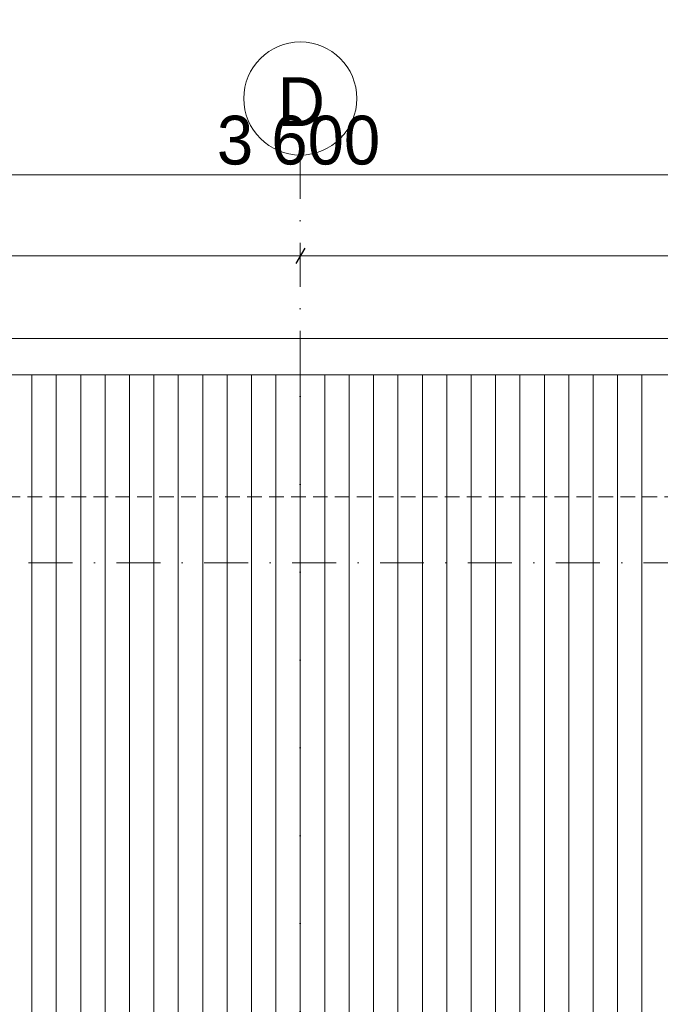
# Model space of a CAD drawing. Header units: millimetres. Extents: x 100377 to 139599, y -1988 to 13993.
# Tile 30 of 53: x 118812 to 121438, y 9957 to 13993. Entities that reach past the tile are written whole.
import ezdxf

# ---------------------------------------------------------------- set-up
doc = ezdxf.new("R2010")
doc.units = ezdxf.units.MM
doc.header["$MEASUREMENT"] = 0
doc.linetypes.add('Kropki i Kreski', pattern=[360, 180, -90, 0, -90])
doc.linetypes.add('Przerywana gęsta', pattern=[90, 60, -30])
for name, color, linetype, lineweight in [('Nowe_0_Nr_pióra__1', 7, 'Continuous', 13), ('Nowe_0_Nr_pióra__2', 251, 'Continuous', 13), ('Nowe_299-A Wymiary Opisy_Nr_pióra__1', 7, 'Continuous', 13), ('Nowe_299-A Wymiary Opisy_Nr_pióra__21', 7, 'Continuous', 25), ('Nowe_830-G Teksty Etykiety_Nr_pióra__1', 7, 'Continuous', 13)]:
    doc.layers.add(name, color=color, linetype=linetype, lineweight=lineweight)
doc.layers.add('Nowe_299-A Wymiary Opisy', color=7, linetype='Continuous')
doc.styles.add('STYL_AUTOMATYCZNY_1', font='txt')
doc.dimstyles.new('STYL_AUTOMATYCZNY__2', dxfattribs={"dimtxt": 200, "dimasz": 47.5, "dimexe": 0.18, "dimexo": 300, "dimgap": 0.09, "dimtad": 1, "dimtih": 1, "dimtoh": 1, "dimdec": 0, "dimlfac": 0.1, "dimzin": 0, "dimdsep": 46, "dimtxsty": 'STYL_AUTOMATYCZNY_1', "dimblk": 'ARROWHEAD_2', "dimblk1": 'ARROWHEAD_2', "dimblk2": 'ARROWHEAD_2', "dimcen": 0.09, "dimclrd": 7, "dimclre": 7, "dimclrt": 7, "dimadec": 1, "dimazin": 0, "dimtfac": 1, "dimtdec": 4, "dimtmove": 0, "dimatfit": 3, "dimfxl": 0, "dimtolj": 1, "dimtzin": 0, "dimarcsym": 0})

# ---------------------------------------------------------------- blocks, each defined once
blk = doc.blocks.new('*X4')
at = {"layer": 'Nowe_0_Nr_pióra__2', "color": 251, "linetype": 'Continuous', "lineweight": 13}
for p, q in [((118862.4, 12287), (118862.4, 12537)), ((118862.4, 12287), (118862.4, 12537)), ((118962.4, 12287), (118962.4, 12537)), ((118962.4, 12287), (118962.4, 12537)), ((119062.4, 12287), (119062.4, 12537)), ((119062.4, 12287), (119062.4, 12537)), ((119162.4, 12287), (119162.4, 12537)), ((119162.4, 12287), (119162.4, 12537)), ((119262.4, 12287), (119262.4, 12537)), ((119262.4, 12287), (119262.4, 12537)), ((119362.4, 12287), (119362.4, 12537)), ((119362.4, 12287), (119362.4, 12537)), ((119462.4, 12287), (119462.4, 12537)), ((119462.4, 12287), (119462.4, 12537)), ((119562.4, 12287), (119562.4, 12537)), ((119562.4, 12287), (119562.4, 12537)), ((119662.4, 12287), (119662.4, 12537)), ((119662.4, 12287), (119662.4, 12537)), ((119762.4, 12287), (119762.4, 12537)), ((119762.4, 12287), (119762.4, 12537)), ((119862.4, 12287), (119862.4, 12537)), ((119862.4, 12287), (119862.4, 12537)), ((119962.4, 12287), (119962.4, 12537)), ((119962.4, 12287), (119962.4, 12537)), ((120062.4, 12287), (120062.4, 12537)), ((120062.4, 12287), (120062.4, 12537)), ((120162.4, 12287), (120162.4, 12537)), ((120162.4, 12287), (120162.4, 12537)), ((120262.4, 12287), (120262.4, 12537)), ((120262.4, 12287), (120262.4, 12537)), ((120362.4, 12287), (120362.4, 12537)), ((120362.4, 12287), (120362.4, 12537)), ((120462.4, 12287), (120462.4, 12537)), ((120462.4, 12287), (120462.4, 12537)), ((120562.4, 12287), (120562.4, 12537)), ((120562.4, 12287), (120562.4, 12537)), ((120662.4, 12287), (120662.4, 12537)), ((120662.4, 12287), (120662.4, 12537)), ((120762.4, 12287), (120762.4, 12537)), ((120762.4, 12287), (120762.4, 12537)), ((120862.4, 12287), (120862.4, 12537)), ((120862.4, 12287), (120862.4, 12537)), ((120962.4, 12287), (120962.4, 12537)), ((120962.4, 12287), (120962.4, 12537)), ((121062.4, 12287), (121062.4, 12537)), ((121062.4, 12287), (121062.4, 12537)), ((121162.4, 12287), (121162.4, 12537)), ((121162.4, 12287), (121162.4, 12537)), ((121262.4, 12287), (121262.4, 12537)), ((121262.4, 12287), (121262.4, 12537)), ((121362.4, 12287), (121362.4, 12537)), ((121362.4, 12287), (121362.4, 12537)), ((118862.4, 12037), (118862.4, 12287)), ((118862.4, 12037), (118862.4, 12287)), ((118962.4, 12037), (118962.4, 12287)), ((118962.4, 12037), (118962.4, 12287)), ((119062.4, 12037), (119062.4, 12287)), ((119062.4, 12037), (119062.4, 12287)), ((119162.4, 12037), (119162.4, 12287)), ((119162.4, 12037), (119162.4, 12287)), ((119262.4, 12037), (119262.4, 12287)), ((119262.4, 12037), (119262.4, 12287)), ((119362.4, 12037), (119362.4, 12287)), ((119362.4, 12037), (119362.4, 12287)), ((119462.4, 12037), (119462.4, 12287)), ((119462.4, 12037), (119462.4, 12287)), ((119562.4, 12037), (119562.4, 12287)), ((119562.4, 12037), (119562.4, 12287)), ((119662.4, 12037), (119662.4, 12287)), ((119662.4, 12037), (119662.4, 12287)), ((119762.4, 12037), (119762.4, 12287)), ((119762.4, 12037), (119762.4, 12287)), ((119862.4, 12037), (119862.4, 12287)), ((119862.4, 12037), (119862.4, 12287)), ((119962.4, 12037), (119962.4, 12287)), ((119962.4, 12037), (119962.4, 12287)), ((120062.4, 12037), (120062.4, 12287)), ((120062.4, 12037), (120062.4, 12287)), ((120162.4, 12037), (120162.4, 12287)), ((120162.4, 12037), (120162.4, 12287)), ((120262.4, 12037), (120262.4, 12287)), ((120262.4, 12037), (120262.4, 12287)), ((120362.4, 12037), (120362.4, 12287)), ((120362.4, 12037), (120362.4, 12287)), ((120462.4, 12037), (120462.4, 12287)), ((120462.4, 12037), (120462.4, 12287)), ((120562.4, 12037), (120562.4, 12287)), ((120562.4, 12037), (120562.4, 12287)), ((120662.4, 12037), (120662.4, 12287)), ((120662.4, 12037), (120662.4, 12287)), ((120762.4, 12037), (120762.4, 12287)), ((120762.4, 12037), (120762.4, 12287)), ((120862.4, 12037), (120862.4, 12287)), ((120862.4, 12037), (120862.4, 12287)), ((120962.4, 12037), (120962.4, 12287)), ((120962.4, 12037), (120962.4, 12287)), ((121062.4, 12037), (121062.4, 12287)), ((121062.4, 12037), (121062.4, 12287)), ((121162.4, 12037), (121162.4, 12287)), ((121162.4, 12037), (121162.4, 12287)), ((121262.4, 12037), (121262.4, 12287)), ((121262.4, 12037), (121262.4, 12287)), ((121362.4, 12037), (121362.4, 12287)), ((121362.4, 12037), (121362.4, 12287)), ((118862.4, 11787), (118862.4, 12037)), ((118862.4, 11787), (118862.4, 12037)), ((118962.4, 11787), (118962.4, 12037)), ((118962.4, 11787), (118962.4, 12037)), ((119062.4, 11787), (119062.4, 12037)), ((119062.4, 11787), (119062.4, 12037)), ((119162.4, 11787), (119162.4, 12037)), ((119162.4, 11787), (119162.4, 12037)), ((119262.4, 11787), (119262.4, 12037)), ((119262.4, 11787), (119262.4, 12037)), ((119362.4, 11787), (119362.4, 12037)), ((119362.4, 11787), (119362.4, 12037)), ((119462.4, 11787), (119462.4, 12037)), ((119462.4, 11787), (119462.4, 12037)), ((119562.4, 11787), (119562.4, 12037)), ((119562.4, 11787), (119562.4, 12037)), ((119662.4, 11787), (119662.4, 12037)), ((119662.4, 11787), (119662.4, 12037)), ((119762.4, 11787), (119762.4, 12037)), ((119762.4, 11787), (119762.4, 12037)), ((119862.4, 11787), (119862.4, 12037)), ((119862.4, 11787), (119862.4, 12037)), ((119962.4, 11787), (119962.4, 12037)), ((119962.4, 11787), (119962.4, 12037)), ((120062.4, 11787), (120062.4, 12037)), ((120062.4, 11787), (120062.4, 12037)), ((120162.4, 11787), (120162.4, 12037)), ((120162.4, 11787), (120162.4, 12037)), ((120262.4, 11787), (120262.4, 12037)), ((120262.4, 11787), (120262.4, 12037)), ((120362.4, 11787), (120362.4, 12037)), ((120362.4, 11787), (120362.4, 12037)), ((120462.4, 11787), (120462.4, 12037)), ((120462.4, 11787), (120462.4, 12037)), ((120562.4, 11787), (120562.4, 12037)), ((120562.4, 11787), (120562.4, 12037)), ((120662.4, 11787), (120662.4, 12037)), ((120662.4, 11787), (120662.4, 12037)), ((120762.4, 11787), (120762.4, 12037)), ((120762.4, 11787), (120762.4, 12037)), ((120862.4, 11787), (120862.4, 12037)), ((120862.4, 11787), (120862.4, 12037)), ((120962.4, 11787), (120962.4, 12037)), ((120962.4, 11787), (120962.4, 12037)), ((121062.4, 11787), (121062.4, 12037)), ((121062.4, 11787), (121062.4, 12037)), ((121162.4, 11787), (121162.4, 12037)), ((121162.4, 11787), (121162.4, 12037)), ((121262.4, 11787), (121262.4, 12037)), ((121262.4, 11787), (121262.4, 12037)), ((121362.4, 11787), (121362.4, 12037)), ((121362.4, 11787), (121362.4, 12037)), ((118862.4, 11537), (118862.4, 11787)), ((118862.4, 11537), (118862.4, 11787)), ((118962.4, 11537), (118962.4, 11787)), ((118962.4, 11537), (118962.4, 11787)), ((119062.4, 11537), (119062.4, 11787)), ((119062.4, 11537), (119062.4, 11787)), ((119162.4, 11537), (119162.4, 11787)), ((119162.4, 11537), (119162.4, 11787)), ((119262.4, 11537), (119262.4, 11787)), ((119262.4, 11537), (119262.4, 11787)), ((119362.4, 11537), (119362.4, 11787)), ((119362.4, 11537), (119362.4, 11787)), ((119462.4, 11537), (119462.4, 11787)), ((119462.4, 11537), (119462.4, 11787)), ((119562.4, 11537), (119562.4, 11787)), ((119562.4, 11537), (119562.4, 11787)), ((119662.4, 11537), (119662.4, 11787)), ((119662.4, 11537), (119662.4, 11787)), ((119762.4, 11537), (119762.4, 11787)), ((119762.4, 11537), (119762.4, 11787)), ((119862.4, 11537), (119862.4, 11787)), ((119862.4, 11537), (119862.4, 11787)), ((119962.4, 11537), (119962.4, 11787)), ((119962.4, 11537), (119962.4, 11787)), ((120062.4, 11537), (120062.4, 11787)), ((120062.4, 11537), (120062.4, 11787)), ((120162.4, 11537), (120162.4, 11787)), ((120162.4, 11537), (120162.4, 11787)), ((120262.4, 11537), (120262.4, 11787)), ((120262.4, 11537), (120262.4, 11787)), ((120362.4, 11537), (120362.4, 11787)), ((120362.4, 11537), (120362.4, 11787)), ((120462.4, 11537), (120462.4, 11787)), ((120462.4, 11537), (120462.4, 11787)), ((120562.4, 11537), (120562.4, 11787)), ((120562.4, 11537), (120562.4, 11787)), ((120662.4, 11537), (120662.4, 11787)), ((120662.4, 11537), (120662.4, 11787)), ((120762.4, 11537), (120762.4, 11787)), ((120762.4, 11537), (120762.4, 11787)), ((120862.4, 11537), (120862.4, 11787)), ((120862.4, 11537), (120862.4, 11787)), ((120962.4, 11537), (120962.4, 11787)), ((120962.4, 11537), (120962.4, 11787)), ((121062.4, 11537), (121062.4, 11787)), ((121062.4, 11537), (121062.4, 11787)), ((121162.4, 11537), (121162.4, 11787)), ((121162.4, 11537), (121162.4, 11787)), ((121262.4, 11537), (121262.4, 11787)), ((121262.4, 11537), (121262.4, 11787)), ((121362.4, 11537), (121362.4, 11787)), ((121362.4, 11537), (121362.4, 11787)), ((118862.4, 11287), (118862.4, 11537)), ((118862.4, 11287), (118862.4, 11537)), ((118962.4, 11287), (118962.4, 11537)), ((118962.4, 11287), (118962.4, 11537)), ((119062.4, 11287), (119062.4, 11537)), ((119062.4, 11287), (119062.4, 11537)), ((119162.4, 11287), (119162.4, 11537)), ((119162.4, 11287), (119162.4, 11537)), ((119262.4, 11287), (119262.4, 11537)), ((119262.4, 11287), (119262.4, 11537)), ((119362.4, 11287), (119362.4, 11537)), ((119362.4, 11287), (119362.4, 11537)), ((119462.4, 11287), (119462.4, 11537)), ((119462.4, 11287), (119462.4, 11537)), ((119562.4, 11287), (119562.4, 11537)), ((119562.4, 11287), (119562.4, 11537)), ((119662.4, 11287), (119662.4, 11537)), ((119662.4, 11287), (119662.4, 11537)), ((119762.4, 11287), (119762.4, 11537)), ((119762.4, 11287), (119762.4, 11537)), ((119862.4, 11287), (119862.4, 11537)), ((119862.4, 11287), (119862.4, 11537)), ((119962.4, 11287), (119962.4, 11537)), ((119962.4, 11287), (119962.4, 11537)), ((120062.4, 11287), (120062.4, 11537)), ((120062.4, 11287), (120062.4, 11537)), ((120162.4, 11287), (120162.4, 11537)), ((120162.4, 11287), (120162.4, 11537)), ((120262.4, 11287), (120262.4, 11537)), ((120262.4, 11287), (120262.4, 11537)), ((120362.4, 11287), (120362.4, 11537)), ((120362.4, 11287), (120362.4, 11537)), ((120462.4, 11287), (120462.4, 11537)), ((120462.4, 11287), (120462.4, 11537)), ((120562.4, 11287), (120562.4, 11537)), ((120562.4, 11287), (120562.4, 11537)), ((120662.4, 11287), (120662.4, 11537)), ((120662.4, 11287), (120662.4, 11537)), ((120762.4, 11287), (120762.4, 11537)), ((120762.4, 11287), (120762.4, 11537)), ((120862.4, 11287), (120862.4, 11537)), ((120862.4, 11287), (120862.4, 11537)), ((120962.4, 11287), (120962.4, 11537)), ((120962.4, 11287), (120962.4, 11537)), ((121062.4, 11287), (121062.4, 11537)), ((121062.4, 11287), (121062.4, 11537)), ((121162.4, 11287), (121162.4, 11537)), ((121162.4, 11287), (121162.4, 11537)), ((121262.4, 11287), (121262.4, 11537)), ((121262.4, 11287), (121262.4, 11537)), ((121362.4, 11287), (121362.4, 11537)), ((121362.4, 11287), (121362.4, 11537)), ((118862.4, 11037), (118862.4, 11287)), ((118862.4, 11037), (118862.4, 11287)), ((118962.4, 11037), (118962.4, 11287)), ((118962.4, 11037), (118962.4, 11287)), ((119062.4, 11037), (119062.4, 11287)), ((119062.4, 11037), (119062.4, 11287)), ((119162.4, 11037), (119162.4, 11287)), ((119162.4, 11037), (119162.4, 11287)), ((119262.4, 11037), (119262.4, 11287)), ((119262.4, 11037), (119262.4, 11287)), ((119362.4, 11037), (119362.4, 11287)), ((119362.4, 11037), (119362.4, 11287)), ((119462.4, 11037), (119462.4, 11287)), ((119462.4, 11037), (119462.4, 11287)), ((119562.4, 11037), (119562.4, 11287)), ((119562.4, 11037), (119562.4, 11287)), ((119662.4, 11037), (119662.4, 11287)), ((119662.4, 11037), (119662.4, 11287)), ((119762.4, 11037), (119762.4, 11287)), ((119762.4, 11037), (119762.4, 11287)), ((119862.4, 11037), (119862.4, 11287)), ((119862.4, 11037), (119862.4, 11287)), ((119962.4, 11037), (119962.4, 11287)), ((119962.4, 11037), (119962.4, 11287)), ((120062.4, 11037), (120062.4, 11287)), ((120062.4, 11037), (120062.4, 11287)), ((120162.4, 11037), (120162.4, 11287)), ((120162.4, 11037), (120162.4, 11287)), ((120262.4, 11037), (120262.4, 11287)), ((120262.4, 11037), (120262.4, 11287)), ((120362.4, 11037), (120362.4, 11287)), ((120362.4, 11037), (120362.4, 11287)), ((120462.4, 11037), (120462.4, 11287)), ((120462.4, 11037), (120462.4, 11287)), ((120562.4, 11037), (120562.4, 11287)), ((120562.4, 11037), (120562.4, 11287)), ((120662.4, 11037), (120662.4, 11287)), ((120662.4, 11037), (120662.4, 11287)), ((120762.4, 11037), (120762.4, 11287)), ((120762.4, 11037), (120762.4, 11287)), ((120862.4, 11037), (120862.4, 11287)), ((120862.4, 11037), (120862.4, 11287)), ((120962.4, 11037), (120962.4, 11287)), ((120962.4, 11037), (120962.4, 11287)), ((121062.4, 11037), (121062.4, 11287)), ((121062.4, 11037), (121062.4, 11287)), ((121162.4, 11037), (121162.4, 11287)), ((121162.4, 11037), (121162.4, 11287)), ((121262.4, 11037), (121262.4, 11287)), ((121262.4, 11037), (121262.4, 11287)), ((121362.4, 11037), (121362.4, 11287)), ((121362.4, 11037), (121362.4, 11287)), ((118862.4, 10787), (118862.4, 11037)), ((118862.4, 10787), (118862.4, 11037)), ((118962.4, 10787), (118962.4, 11037)), ((118962.4, 10787), (118962.4, 11037)), ((119062.4, 10787), (119062.4, 11037)), ((119062.4, 10787), (119062.4, 11037)), ((119162.4, 10787), (119162.4, 11037)), ((119162.4, 10787), (119162.4, 11037)), ((119262.4, 10787), (119262.4, 11037)), ((119262.4, 10787), (119262.4, 11037)), ((119362.4, 10787), (119362.4, 11037)), ((119362.4, 10787), (119362.4, 11037)), ((119462.4, 10787), (119462.4, 11037)), ((119462.4, 10787), (119462.4, 11037)), ((119562.4, 10787), (119562.4, 11037)), ((119562.4, 10787), (119562.4, 11037)), ((119662.4, 10787), (119662.4, 11037)), ((119662.4, 10787), (119662.4, 11037)), ((119762.4, 10787), (119762.4, 11037)), ((119762.4, 10787), (119762.4, 11037)), ((119862.4, 10787), (119862.4, 11037)), ((119862.4, 10787), (119862.4, 11037)), ((119962.4, 10787), (119962.4, 11037)), ((119962.4, 10787), (119962.4, 11037)), ((120062.4, 10787), (120062.4, 11037)), ((120062.4, 10787), (120062.4, 11037)), ((120162.4, 10787), (120162.4, 11037)), ((120162.4, 10787), (120162.4, 11037)), ((120262.4, 10787), (120262.4, 11037)), ((120262.4, 10787), (120262.4, 11037)), ((120362.4, 10787), (120362.4, 11037)), ((120362.4, 10787), (120362.4, 11037)), ((120462.4, 10787), (120462.4, 11037)), ((120462.4, 10787), (120462.4, 11037)), ((120562.4, 10787), (120562.4, 11037)), ((120562.4, 10787), (120562.4, 11037)), ((120662.4, 10787), (120662.4, 11037)), ((120662.4, 10787), (120662.4, 11037)), ((120762.4, 10787), (120762.4, 11037)), ((120762.4, 10787), (120762.4, 11037)), ((120862.4, 10787), (120862.4, 11037)), ((120862.4, 10787), (120862.4, 11037)), ((120962.4, 10787), (120962.4, 11037)), ((120962.4, 10787), (120962.4, 11037)), ((121062.4, 10787), (121062.4, 11037)), ((121062.4, 10787), (121062.4, 11037)), ((121162.4, 10787), (121162.4, 11037)), ((121162.4, 10787), (121162.4, 11037)), ((121262.4, 10787), (121262.4, 11037)), ((121262.4, 10787), (121262.4, 11037)), ((121362.4, 10787), (121362.4, 11037)), ((121362.4, 10787), (121362.4, 11037)), ((118862.4, 10537), (118862.4, 10787)), ((118862.4, 10537), (118862.4, 10787)), ((118962.4, 10537), (118962.4, 10787)), ((118962.4, 10537), (118962.4, 10787)), ((119062.4, 10537), (119062.4, 10787)), ((119062.4, 10537), (119062.4, 10787)), ((119162.4, 10537), (119162.4, 10787)), ((119162.4, 10537), (119162.4, 10787)), ((119262.4, 10537), (119262.4, 10787)), ((119262.4, 10537), (119262.4, 10787)), ((119362.4, 10537), (119362.4, 10787)), ((119362.4, 10537), (119362.4, 10787)), ((119462.4, 10537), (119462.4, 10787)), ((119462.4, 10537), (119462.4, 10787)), ((119562.4, 10537), (119562.4, 10787)), ((119562.4, 10537), (119562.4, 10787)), ((119662.4, 10537), (119662.4, 10787)), ((119662.4, 10537), (119662.4, 10787)), ((119762.4, 10537), (119762.4, 10787)), ((119762.4, 10537), (119762.4, 10787)), ((119862.4, 10537), (119862.4, 10787)), ((119862.4, 10537), (119862.4, 10787)), ((119962.4, 10537), (119962.4, 10787)), ((119962.4, 10537), (119962.4, 10787)), ((120062.4, 10537), (120062.4, 10787)), ((120062.4, 10537), (120062.4, 10787)), ((120162.4, 10537), (120162.4, 10787)), ((120162.4, 10537), (120162.4, 10787)), ((120262.4, 10537), (120262.4, 10787)), ((120262.4, 10537), (120262.4, 10787)), ((120362.4, 10537), (120362.4, 10787)), ((120362.4, 10537), (120362.4, 10787)), ((120462.4, 10537), (120462.4, 10787)), ((120462.4, 10537), (120462.4, 10787)), ((120562.4, 10537), (120562.4, 10787)), ((120562.4, 10537), (120562.4, 10787)), ((120662.4, 10537), (120662.4, 10787)), ((120662.4, 10537), (120662.4, 10787)), ((120762.4, 10537), (120762.4, 10787)), ((120762.4, 10537), (120762.4, 10787)), ((120862.4, 10537), (120862.4, 10787)), ((120862.4, 10537), (120862.4, 10787)), ((120962.4, 10537), (120962.4, 10787)), ((120962.4, 10537), (120962.4, 10787)), ((121062.4, 10537), (121062.4, 10787)), ((121062.4, 10537), (121062.4, 10787)), ((121162.4, 10537), (121162.4, 10787)), ((121162.4, 10537), (121162.4, 10787)), ((121262.4, 10537), (121262.4, 10787)), ((121262.4, 10537), (121262.4, 10787)), ((121362.4, 10537), (121362.4, 10787)), ((121362.4, 10537), (121362.4, 10787)), ((118862.4, 10287), (118862.4, 10537)), ((118862.4, 10287), (118862.4, 10537)), ((118962.4, 10287), (118962.4, 10537)), ((118962.4, 10287), (118962.4, 10537)), ((119062.4, 10287), (119062.4, 10537)), ((119062.4, 10287), (119062.4, 10537)), ((119162.4, 10287), (119162.4, 10537)), ((119162.4, 10287), (119162.4, 10537)), ((119262.4, 10287), (119262.4, 10537)), ((119262.4, 10287), (119262.4, 10537)), ((119362.4, 10287), (119362.4, 10537)), ((119362.4, 10287), (119362.4, 10537)), ((119462.4, 10287), (119462.4, 10537)), ((119462.4, 10287), (119462.4, 10537)), ((119562.4, 10287), (119562.4, 10537)), ((119562.4, 10287), (119562.4, 10537)), ((119662.4, 10287), (119662.4, 10537)), ((119662.4, 10287), (119662.4, 10537)), ((119762.4, 10287), (119762.4, 10537)), ((119762.4, 10287), (119762.4, 10537)), ((119862.4, 10287), (119862.4, 10537)), ((119862.4, 10287), (119862.4, 10537)), ((119962.4, 10287), (119962.4, 10537)), ((119962.4, 10287), (119962.4, 10537)), ((120062.4, 10287), (120062.4, 10537)), ((120062.4, 10287), (120062.4, 10537)), ((120162.4, 10287), (120162.4, 10537)), ((120162.4, 10287), (120162.4, 10537)), ((120262.4, 10287), (120262.4, 10537)), ((120262.4, 10287), (120262.4, 10537)), ((120362.4, 10287), (120362.4, 10537)), ((120362.4, 10287), (120362.4, 10537)), ((120462.4, 10287), (120462.4, 10537)), ((120462.4, 10287), (120462.4, 10537)), ((120562.4, 10287), (120562.4, 10537)), ((120562.4, 10287), (120562.4, 10537)), ((120662.4, 10287), (120662.4, 10537)), ((120662.4, 10287), (120662.4, 10537)), ((120762.4, 10287), (120762.4, 10537)), ((120762.4, 10287), (120762.4, 10537)), ((120862.4, 10287), (120862.4, 10537)), ((120862.4, 10287), (120862.4, 10537)), ((120962.4, 10287), (120962.4, 10537)), ((120962.4, 10287), (120962.4, 10537)), ((121062.4, 10287), (121062.4, 10537)), ((121062.4, 10287), (121062.4, 10537)), ((121162.4, 10287), (121162.4, 10537)), ((121162.4, 10287), (121162.4, 10537)), ((121262.4, 10287), (121262.4, 10537)), ((121262.4, 10287), (121262.4, 10537)), ((121362.4, 10287), (121362.4, 10537)), ((121362.4, 10287), (121362.4, 10537)), ((118862.4, 10037), (118862.4, 10287)), ((118862.4, 10037), (118862.4, 10287)), ((118962.4, 10037), (118962.4, 10287)), ((118962.4, 10037), (118962.4, 10287)), ((119062.4, 10037), (119062.4, 10287)), ((119062.4, 10037), (119062.4, 10287)), ((119162.4, 10037), (119162.4, 10287)), ((119162.4, 10037), (119162.4, 10287)), ((119262.4, 10037), (119262.4, 10287)), ((119262.4, 10037), (119262.4, 10287)), ((119362.4, 10037), (119362.4, 10287)), ((119362.4, 10037), (119362.4, 10287)), ((119462.4, 10037), (119462.4, 10287)), ((119462.4, 10037), (119462.4, 10287)), ((119562.4, 10037), (119562.4, 10287)), ((119562.4, 10037), (119562.4, 10287)), ((119662.4, 10037), (119662.4, 10287)), ((119662.4, 10037), (119662.4, 10287)), ((119762.4, 10037), (119762.4, 10287)), ((119762.4, 10037), (119762.4, 10287)), ((119862.4, 10037), (119862.4, 10287)), ((119862.4, 10037), (119862.4, 10287)), ((119962.4, 10037), (119962.4, 10287)), ((119962.4, 10037), (119962.4, 10287)), ((120062.4, 10037), (120062.4, 10287)), ((120062.4, 10037), (120062.4, 10287)), ((120162.4, 10037), (120162.4, 10287)), ((120162.4, 10037), (120162.4, 10287)), ((120262.4, 10037), (120262.4, 10287)), ((120262.4, 10037), (120262.4, 10287)), ((120362.4, 10037), (120362.4, 10287)), ((120362.4, 10037), (120362.4, 10287)), ((120462.4, 10037), (120462.4, 10287)), ((120462.4, 10037), (120462.4, 10287)), ((120562.4, 10037), (120562.4, 10287)), ((120562.4, 10037), (120562.4, 10287)), ((120662.4, 10037), (120662.4, 10287)), ((120662.4, 10037), (120662.4, 10287)), ((120762.4, 10037), (120762.4, 10287)), ((120762.4, 10037), (120762.4, 10287)), ((120862.4, 10037), (120862.4, 10287)), ((120862.4, 10037), (120862.4, 10287)), ((120962.4, 10037), (120962.4, 10287)), ((120962.4, 10037), (120962.4, 10287)), ((121062.4, 10037), (121062.4, 10287)), ((121062.4, 10037), (121062.4, 10287)), ((121162.4, 10037), (121162.4, 10287)), ((121162.4, 10037), (121162.4, 10287)), ((121262.4, 10037), (121262.4, 10287)), ((121262.4, 10037), (121262.4, 10287)), ((121362.4, 10037), (121362.4, 10287)), ((121362.4, 10037), (121362.4, 10287)), ((118862.4, 9787), (118862.4, 10037)), ((118862.4, 9787), (118862.4, 10037)), ((118962.4, 9787), (118962.4, 10037)), ((118962.4, 9787), (118962.4, 10037)), ((119062.4, 9787), (119062.4, 10037)), ((119062.4, 9787), (119062.4, 10037)), ((119162.4, 9787), (119162.4, 10037)), ((119162.4, 9787), (119162.4, 10037)), ((119262.4, 9787), (119262.4, 10037)), ((119262.4, 9787), (119262.4, 10037)), ((119362.4, 9787), (119362.4, 10037)), ((119362.4, 9787), (119362.4, 10037)), ((119462.4, 9787), (119462.4, 10037)), ((119462.4, 9787), (119462.4, 10037)), ((119562.4, 9787), (119562.4, 10037)), ((119562.4, 9787), (119562.4, 10037)), ((119662.4, 9787), (119662.4, 10037)), ((119662.4, 9787), (119662.4, 10037)), ((119762.4, 9787), (119762.4, 10037)), ((119762.4, 9787), (119762.4, 10037)), ((119862.4, 9787), (119862.4, 10037)), ((119862.4, 9787), (119862.4, 10037)), ((119962.4, 9787), (119962.4, 10037)), ((119962.4, 9787), (119962.4, 10037)), ((120062.4, 9787), (120062.4, 10037)), ((120062.4, 9787), (120062.4, 10037)), ((120162.4, 9787), (120162.4, 10037)), ((120162.4, 9787), (120162.4, 10037)), ((120262.4, 9787), (120262.4, 10037)), ((120262.4, 9787), (120262.4, 10037)), ((120362.4, 9787), (120362.4, 10037)), ((120362.4, 9787), (120362.4, 10037)), ((120462.4, 9787), (120462.4, 10037)), ((120462.4, 9787), (120462.4, 10037)), ((120562.4, 9787), (120562.4, 10037)), ((120562.4, 9787), (120562.4, 10037)), ((120662.4, 9787), (120662.4, 10037)), ((120662.4, 9787), (120662.4, 10037)), ((120762.4, 9787), (120762.4, 10037)), ((120762.4, 9787), (120762.4, 10037)), ((120862.4, 9787), (120862.4, 10037)), ((120862.4, 9787), (120862.4, 10037)), ((120962.4, 9787), (120962.4, 10037)), ((120962.4, 9787), (120962.4, 10037)), ((121062.4, 9787), (121062.4, 10037)), ((121062.4, 9787), (121062.4, 10037)), ((121162.4, 9787), (121162.4, 10037)), ((121162.4, 9787), (121162.4, 10037)), ((121262.4, 9787), (121262.4, 10037)), ((121262.4, 9787), (121262.4, 10037)), ((121362.4, 9787), (121362.4, 10037)), ((121362.4, 9787), (121362.4, 10037))]:
    blk.add_line(p, q, dxfattribs=at)
blk = doc.blocks.new('Wypełnienie_2_1', base_point=(0, 0))
at = {"layer": 'Nowe_0_Nr_pióra__2', "color": 251, "linetype": 'Continuous', "lineweight": 13}
blk.add_blockref('*X4', (0, 0), dxfattribs=at)
blk = doc.blocks.new('*D14')
at = {"layer": 'Nowe_299-A Wymiary Opisy_Nr_pióra__1', "color": 7, "linetype": 'Continuous', "lineweight": 13}
for p, q in [((114207.4, 12978.4), (114207.4, 13072.1)), ((119962.4, 12978.4), (119962.4, 13072.1)), ((114207.4, 13025.3), (119962.4, 13025.3))]:
    blk.add_line(p, q, dxfattribs=at)
at = {"layer": 'Nowe_299-A Wymiary Opisy_Nr_pióra__21', "color": 7, "linetype": 'Continuous', "lineweight": 25}
for p, q in [((114225.4, 13056.5), (114189.4, 12994)), ((119980.4, 13056.5), (119944.4, 12994))]:
    blk.add_line(p, q, dxfattribs=at)
at = {"layer": 'Nowe_299-A Wymiary Opisy_Nr_pióra__1', "color": 7, "lineweight": 13, "insert": (116857.2, 13065.3), "char_height": 200, "attachment_point": 7, "style": 'STYL_AUTOMATYCZNY_1'}
blk.add_mtext('{\\A1;576}', dxfattribs=at)
blk = doc.blocks.new('ARROWHEAD_2')
at = {"color": 0, "linetype": 'Continuous', "lineweight": 0}
for p, q in [((0, 0), (-1, 0)), ((-0.378, -0.655), (0.378, 0.655))]:
    blk.add_line(p, q, dxfattribs=at)
blk = doc.blocks.new('*D15')
at = {"layer": 'Nowe_299-A Wymiary Opisy_Nr_pióra__1', "color": 7, "linetype": 'Continuous', "lineweight": 13}
for p, q in [((119962.4, 12978.4), (119962.4, 13072.1)), ((125717.4, 12978.4), (125717.4, 13072.1)), ((119962.4, 13025.3), (125717.4, 13025.3))]:
    blk.add_line(p, q, dxfattribs=at)
at = {"layer": 'Nowe_299-A Wymiary Opisy_Nr_pióra__21', "color": 7, "linetype": 'Continuous', "lineweight": 25}
for p, q in [((119980.4, 13056.5), (119944.4, 12994)), ((125735.4, 13056.5), (125699.4, 12994))]:
    blk.add_line(p, q, dxfattribs=at)
at = {"layer": 'Nowe_299-A Wymiary Opisy_Nr_pióra__1', "color": 7, "lineweight": 13, "insert": (122612.2, 13065.3), "char_height": 200, "attachment_point": 7, "style": 'STYL_AUTOMATYCZNY_1'}
blk.add_mtext('{\\A1;576}', dxfattribs=at)
blk = doc.blocks.new('*D18')
at = {"layer": 'Nowe_299-A Wymiary Opisy_Nr_pióra__1', "color": 7, "linetype": 'Continuous', "lineweight": 13}
for p, q in [((101964.4, 12987), (101964.4, 13403.8)), ((137960.4, 12987), (137960.4, 13403.8)), ((101933.8, 13356.9), (101964.4, 13356.9)), ((101964.4, 13356.9), (137960.4, 13356.9)), ((137960.4, 13356.9), (137991, 13356.9))]:
    blk.add_line(p, q, dxfattribs=at)
at = {"layer": 'Nowe_299-A Wymiary Opisy_Nr_pióra__21', "color": 7, "linetype": 'Continuous', "lineweight": 25}
for p, q in [((101982.4, 13388.1), (101946.4, 13325.6)), ((137942.4, 13325.6), (137978.4, 13388.1))]:
    blk.add_line(p, q, dxfattribs=at)
at = {"layer": 'Nowe_299-A Wymiary Opisy_Nr_pióra__1', "color": 7, "lineweight": 13, "insert": (119620.5, 13396.9), "char_height": 200, "attachment_point": 7, "style": 'STYL_AUTOMATYCZNY_1'}
blk.add_mtext('{\\A1;3\xa0600}', dxfattribs=at)

msp = doc.modelspace()

# ---------------------------------------------------------------- linework, layer by layer
at = {"layer": 'Nowe_0_Nr_pióra__1', "color": 7, "linetype": 'Kropki i Kreski', "lineweight": 13}
for points in [[(119962.4, 13438.6), (119962.4, -1524.9)], [(100843.7, 11767), (139135.9, 11767)]]:
    msp.add_lwpolyline(points, dxfattribs=at)
at = {"layer": 'Nowe_0_Nr_pióra__1', "color": 7, "linetype": 'Continuous', "lineweight": 13}
for points in [[(101964.4, 12537), (101964.4, 12687), (137960.4, 12687), (137960.4, 12537)], [(119962.4, 12687), (119962.4, 12537)], [(137460.4, 6037), (137960.4, 6037), (137960.4, 12037), (137960.4, 12537), (102464.4, 12537), (101964.4, 12537), (101964.4, 6037), (102464.4, 6037)]]:
    msp.add_lwpolyline(points, dxfattribs=at)
at = {"layer": 'Nowe_0_Nr_pióra__1', "color": 7, "linetype": 'Przerywana gęsta', "lineweight": 13}
msp.add_lwpolyline([(137460.4, 37), (102464.4, 37), (102464.4, 12037), (137460.4, 12037)], close=True, dxfattribs=at)
at = {"layer": 'Nowe_0_Nr_pióra__1', "color": 7, "linetype": 'Continuous', "lineweight": 13}
msp.add_circle((119962.4, 13670.3), 231.7, dxfattribs=at)

# ---------------------------------------------------------------- block references
at = {"layer": 'Nowe_0_Nr_pióra__2', "color": 251, "linetype": 'Continuous', "lineweight": 13}
msp.add_blockref('Wypełnienie_2_1', (0, 0), dxfattribs=at)

# ---------------------------------------------------------------- texts
at = {"layer": 'Nowe_830-G Teksty Etykiety_Nr_pióra__1', "color": 7, "linetype": 'Continuous', "lineweight": 13, "insert": (119870, 13757.2), "char_height": 200, "attachment_point": 1, "style": 'STYL_AUTOMATYCZNY_1'}
msp.add_mtext('{\\A1;D}', dxfattribs=at)

# ---------------------------------------------------------------- dimensions: what is measured, and where the dimension line sits
at = {"layer": 'Nowe_299-A Wymiary Opisy', "color": 7, "linetype": 'Continuous', "lineweight": 13}
for base, p1, p2, picture, middle in [((137960.4, 13356.9), (101964.4, 12687), (137960.4, 12687), '*D18', (119964, 13496.9)), ((119962.4042543, 13025.2706433), (114207.4042543, 13175.7622621), (119962.4042543, 13154.2634594), '*D14', (117085.9522508, 13165.2706439)), ((125717.4042543, 13025.2706433), (119962.4042543, 13154.2634594), (125717.4042543, 13197.2610648), '*D15', (122840.9522508, 13165.2706439))]:
    dim = msp.add_linear_dim(base=base, p1=p1, p2=p2, dimstyle='STYL_AUTOMATYCZNY__2', dxfattribs=at)
    dim.commit()
    dim.dimension.update_dxf_attribs({"geometry": picture, "text_midpoint": middle, "dimtype": 160})

doc.saveas('drawing.dxf')
